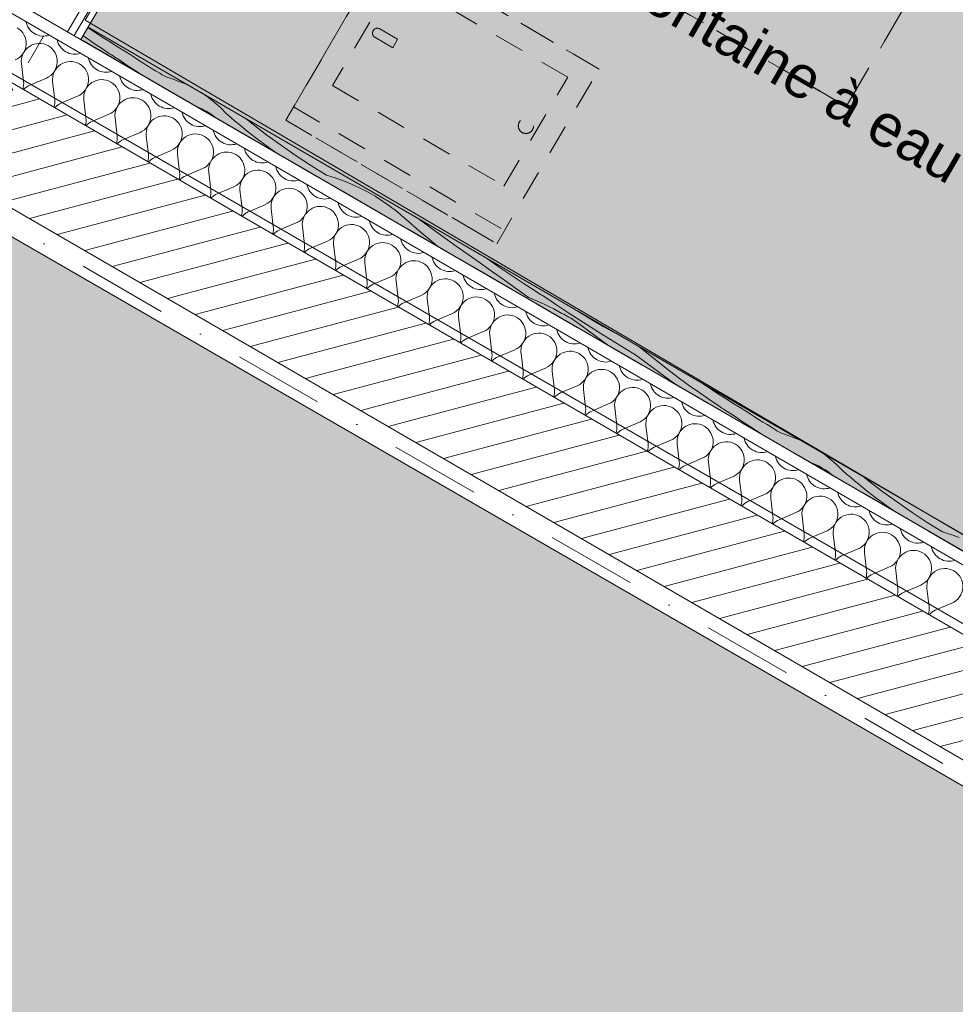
# Model space of a CAD drawing. Header units: millimetres. Extents: x -107151 to 48086, y -42122 to 26068.
# Tile 47 of 52: x -68913 to -67357, y -273 to 1363. Entities that reach past the tile are written whole.
import ezdxf
from ezdxf.enums import TextEntityAlignment as Align

# ---------------------------------------------------------------- set-up
doc = ezdxf.new("R2010")
doc.units = ezdxf.units.MM
doc.header["$MEASUREMENT"] = 0
for name, pattern in [('! FIN Pointille', [87.5, 50, -37.5]), ('! STR Pointille', [87.5, 50, -37.5]), ('! URB Limite propriété', [300, 150, -75, 0, -75]), ('TIRET 2', [100, 50, -50]), ('Tirets petits', [125, 75, -50])]:
    doc.linetypes.add(name, pattern=pattern)
for name, color, linetype in [('01-STR_Dalles.ARCHI', 7, 'Continuous'), ('01-STR_Murs extérieurs.ARCHI', 7, 'Continuous'), ('03-SURFACE _ Utile.ARCHI', 7, 'Continuous'), ('04-SOE_Cloisons .ARCHI', 7, 'Continuous'), ('04-SOE_Faux Plafond.ARCHI', 7, 'Continuous'), ('04-SOE_Revetement de sol.ARCHI', 7, 'Continuous'), ('05-INF _ ANNOTATIONS.ARCHI', 7, 'Continuous'), ('05-INF _ COTATIONS.ARCHI', 7, 'Continuous'), ('05-INF _ Sécurité CF.ARCHI', 7, 'Continuous'), ('06-REP _ EQUIP MOBI _ hors marché.ARCHI', 7, 'Continuous'), ('06-REP _ EQUIP MOBI _ marché.ARCHI', 7, 'Continuous'), ('07-VRD_Terrain_Batiments.ARCHI', 7, 'Continuous'), ('Marques de Zone Archicad', 7, 'Continuous'), ('Nouveau_07-VRD_Terrain EDL_Parcelle.ARCHI', 7, 'Continuous')]:
    doc.layers.add(name, color=color, linetype=linetype)
doc.styles.add('STYLE_GENERE_1', font='arial.ttf')
doc.styles.add('STYLE_GENERE_2', font='arial.ttf')
doc.dimstyles.new('STYLE_GENERE__1', dxfattribs={"dimtxt": 75, "dimasz": 57, "dimexe": 0.18, "dimexo": 50, "dimgap": 0, "dimtad": 1, "dimlfac": 0.001, "dimzin": 0, "dimdsep": 46, "dimtxsty": 'STYLE_GENERE_1', "dimblk": 'ARROWHEAD_2', "dimblk1": 'ARROWHEAD_2', "dimblk2": 'ARROWHEAD_2', "dimcen": 0.09, "dimclrd": 256, "dimclre": 256, "dimclrt": 256, "dimazin": 0, "dimtfac": 1, "dimtdec": 4, "dimtmove": 0, "dimatfit": 3, "dimfxl": 0, "dimtolj": 1, "dimtzin": 0, "dimarcsym": 0})
doc.dimstyles.new('STYLE_GENERE__3', dxfattribs={"dimtxt": 0.18, "dimasz": 57, "dimexe": 0.18, "dimexo": 0.0625, "dimgap": 0, "dimtad": 0, "dimtih": 1, "dimtoh": 1, "dimdec": 4, "dimzin": 0, "dimdsep": 46, "dimcen": 0.09, "dimadec": 0, "dimazin": 0, "dimtfac": 1, "dimtdec": 4, "dimtmove": 0, "dimatfit": 3, "dimldrblk": 'ARROWHEAD_16', "dimfxl": 0, "dimtolj": 1, "dimtzin": 0, "dimarcsym": 0})

# ---------------------------------------------------------------- blocks, each defined once
blk = doc.blocks.new('Dalle_1_1', base_point=(-76544.5, 22024.4))
at = {"layer": '01-STR_Dalles.ARCHI', "color": 7, "linetype": 'Continuous', "lineweight": 5, "flags": 128}
blk.add_lwpolyline([(-35761.7, -1486.9), (-76544.5, 22024.4), (-87514.9, 4382), (-82216.1, 1323.8), (-82636.8, 474), (-77525.2, -2515.3), (-75594, 780.7), (-73919.8, -200.3), (-72002.7, 3053.2), (-57439.8, -5368.8), (-56247, -3333.1)], dxfattribs=at)
blk = doc.blocks.new('Espace convivialité__20_1', base_point=(-63890.4, 12.6))
at = {"layer": '03-SURFACE _ Utile.ARCHI', "linetype": 'Continuous', "lineweight": 0, "true_color": 0xe4e4e4}
blk.add_hatch(color=254, dxfattribs=at).paths.add_polyline_path([(-67531.8, 3513.3), (-68811, 1330.1), (-62991.2, -2043.6), (-61682.4, 190.1), (-64848.5, 2054.9), (-65004.5, 1788.7), (-65349.6, 1990.9), (-65193.7, 2256.9), (-66437.4, 2985.6), (-66486.9, 2901.1)])
at = {"layer": 'Marques de Zone Archicad', "color": 7, "lineweight": 5}
for tag, height, style, p in [('ROOM_NAME', 125, 'STYLE_GENERE_2', (-64334.7, 807.6)), ('measuredAreaCode', 100, 'STYLE_GENERE_1', (-64452.6, 609.2)), ('DUMMY_862', 100, 'STYLE_GENERE_1', (-64550.8, 439.1)), ('DUMMY_864', 100, 'STYLE_GENERE_1', (-64649, 269)), ('DUMMY_863', 100, 'STYLE_GENERE_1', (-64280.2, 282.8)), ('ceilingHeightCode', 100, 'STYLE_GENERE_1', (-64747.2, 98.9)), ('DUMMY_865', 100, 'STYLE_GENERE_1', (-64312.4, 74.6)), ('DUMMY_861', 125, 'STYLE_GENERE_2', (-62964.9, 45.3))]:
    blk.add_attdef(tag, text='', height=height, rotation=329.9997, dxfattribs=dict(at, style=style)).set_placement(p, align=Align.TOP_LEFT)
blk = doc.blocks.new('Dalle_4_1', base_point=(-75676.6, -3744.5))
at = {"layer": '07-VRD_Terrain_Batiments.ARCHI', "linetype": 'Continuous', "lineweight": 0, "true_color": 0x404040}
blk.add_hatch(color=250, dxfattribs=at).paths.add_polyline_path([(-75676.6, -3744.5), (-67765.8, -8311.8), (-64022.6, -1828.4), (-71933.4, 2738.9)])
at = {"layer": '07-VRD_Terrain_Batiments.ARCHI', "color": 7, "linetype": 'Continuous', "lineweight": 5, "flags": 128}
blk.add_lwpolyline([(-75676.6, -3744.5), (-67765.8, -8311.8), (-64022.6, -1828.4), (-71933.4, 2738.9)], close=True, dxfattribs=at)
blk = doc.blocks.new('Dalle_13_1', base_point=(-82141.4, 5187.7))
at = {"layer": '04-SOE_Faux Plafond.ARCHI', "linetype": 'Continuous', "lineweight": 5, "true_color": 0xb3b3b3}
h = blk.add_hatch(dxfattribs=at)
h.set_pattern_fill('Tirets_0001', color=253, style=0, pattern_type=2)
h.set_pattern_definition([(20, (0, 0), (-102.606, 281.9078), [225, -75]), (20, (89.65, 192.26), (-102.606, 281.9078), [225, -75])])
h.paths.add_polyline_path([(-82141.4, 5187.7), (-80715.1, 4352), (-77817.8, 9296.6), (-78041.4, 9427.6), (-76120.1, 12706.6), (-67148.4, 7449.6), (-67701.4, 6505.4), (-66270, 5666.6), (-68811, 1330.1), (-62991.2, -2043.6), (-61682.4, 190.1), (-59934.8, -834), (-59884.3, -747.8), (-59539.2, -950), (-59589.7, -1036.2), (-56571.9, -2804.4), (-56313.1, -2956), (-56099.5, -3081.2), (-56099.4, -3081.3), (-45572.9, -9249.3), (-45572.9, -9249.3), (-44805.3, -9699), (-44323.5, -8877.2), (-41385.8, -10570.8), (-40607.3, -9262), (-41192.9, -8919), (-41098.6, -8755.3), (-42520.7, -7921.3), (-42616.5, -8084.8), (-42789.1, -7983.7), (-42521.7, -7527.4), (-44251, -6514.1), (-44908.3, -7635.8), (-55226.2, -1590), (-55434.3, -1468.1), (-55606.9, -1367), (-61906.3, 2324.1), (-60121.8, 5369.6), (-63681.3, 7455.2), (-62841.9, 8889.7), (-65757.5, 10598.2), (-65972.4, 10231.4), (-66317.5, 10433.6), (-66102.6, 10800.4), (-70073.8, 13127.5), (-70994, 11557), (-73491.7, 13020.4), (-73544.8, 12929.9), (-73717.3, 13031), (-73616.5, 13203), (-75039.8, 14037.7), (-75140.9, 13865.1), (-75399.8, 14016.8), (-74249.6, 15979.7), (-75417.1, 16663.7)])
h.paths.add_polyline_path([(-67033.3, 2081.4), (-67538.9, 1218.6), (-68401.7, 1724.2), (-67896.1, 2587)], flags=0)
h.paths.add_polyline_path([(-65567.8, 1222.8), (-64705, 717.2), (-65210.6, -145.6), (-66073.4, 360)], flags=0)
h.paths.add_polyline_path([(-62375.5, -647.8), (-62881, -1510.6), (-63743.8, -1005), (-63238.3, -142.2)], flags=0)
at = {"layer": '04-SOE_Faux Plafond.ARCHI', "color": 252, "linetype": 'Tirets petits', "lineweight": 5, "flags": 128}
for points in [[(-82141.4, 5187.7), (-80715.1, 4352), (-77817.8, 9296.6), (-78041.4, 9427.6), (-76120.1, 12706.6), (-67148.4, 7449.6), (-67701.4, 6505.4), (-66270, 5666.6), (-68811, 1330.1), (-62991.2, -2043.6), (-61682.4, 190.1), (-59934.8, -834), (-59884.3, -747.8), (-59539.2, -950), (-59589.7, -1036.2), (-56571.9, -2804.4), (-56313.1, -2956), (-56099.5, -3081.2), (-56099.4, -3081.3), (-45572.9, -9249.3), (-45572.9, -9249.3), (-44805.3, -9699), (-44323.5, -8877.2), (-41385.8, -10570.8), (-40607.3, -9262), (-41192.9, -8919), (-41098.6, -8755.3), (-42520.7, -7921.3), (-42616.5, -8084.8), (-42789.1, -7983.7), (-42521.7, -7527.4), (-44251, -6514.1), (-44908.3, -7635.8), (-55226.2, -1590), (-55434.3, -1468.1), (-55606.9, -1367), (-61906.3, 2324.1), (-60121.8, 5369.6), (-63681.3, 7455.2), (-62841.9, 8889.7), (-65757.5, 10598.2), (-65972.4, 10231.4), (-66317.5, 10433.6), (-66102.6, 10800.4), (-70073.8, 13127.5), (-70994, 11557), (-73491.7, 13020.4), (-73544.8, 12929.9), (-73717.3, 13031), (-73616.5, 13203), (-75039.8, 14037.7), (-75140.9, 13865.1), (-75399.8, 14016.8), (-74249.6, 15979.7), (-75417.1, 16663.7)], [(-67033.3, 2081.4), (-67896.1, 2587), (-68401.7, 1724.2), (-67538.9, 1218.6)]]:
    blk.add_lwpolyline(points, close=True, dxfattribs=at)
blk = doc.blocks.new('Dalle_16_1', base_point=(-82141.4, 5187.7))
at = {"layer": '04-SOE_Revetement de sol.ARCHI', "color": 7, "linetype": 'Continuous', "lineweight": 5, "flags": 128}
blk.add_lwpolyline([(-76772.7, 14350.2), (-82141.4, 5187.7), (-80715.1, 4352), (-77817.8, 9296.6), (-78041.4, 9427.6), (-76120.1, 12706.6), (-67148.4, 7449.6), (-69068.8, 4170.6), (-69069.3, 4170.9), (-70246.3, 2162.2), (-68897.5, 1380.3), (-62991.2, -2043.6), (-61683.4, 188.3), (-59935.8, -835.7), (-59884.3, -747.8), (-59539.2, -950), (-59590.7, -1037.9), (-44805.3, -9699)], dxfattribs=at)
blk = doc.blocks.new('Dalle_30_1', base_point=(-62991.2, -2043.6))
at = {"layer": '04-SOE_Revetement de sol.ARCHI', "color": 254, "linetype": 'Continuous', "lineweight": 5, "flags": 128}
blk.add_lwpolyline([(-62991.2, -2043.6), (-61682.4, 190.1), (-67494.9, 3595.9), (-68803.8, 1362.2)], close=True, dxfattribs=at)
blk = doc.blocks.new('*X270')
at = {"layer": '01-STR_Murs extérieurs.ARCHI', "color": 7, "linetype": 'Continuous', "lineweight": 5}
for p, q in [((-68906.5, 1260.4), (-68910, 1290.2)), ((-68896.1, 1254.4), (-68868.5, 1266.1)), ((-68854.5, 1230.3), (-68858.1, 1260.1)), ((-68844.2, 1224.3), (-68816.6, 1236)), ((-68802.6, 1200.2), (-68806.2, 1230)), ((-68792.3, 1194.2), (-68764.6, 1205.9)), ((-68750.7, 1170.1), (-68754.3, 1199.9)), ((-68740.3, 1164.1), (-68712.7, 1175.8)), ((-68698.8, 1140), (-68702.4, 1169.8)), ((-68688.4, 1134), (-68660.8, 1145.8)), ((-68646.9, 1109.9), (-68650.4, 1139.7)), ((-68636.5, 1103.9), (-68608.9, 1115.7)), ((-68595, 1079.9), (-68598.5, 1109.6)), ((-68584.6, 1073.8), (-68557, 1085.6)), ((-68543.1, 1049.8), (-68546.6, 1079.6)), ((-68532.7, 1043.7), (-68505.1, 1055.5)), ((-68491.2, 1019.7), (-68494.7, 1049.5)), ((-68480.8, 1013.7), (-68453.2, 1025.4)), ((-68439.3, 989.6), (-68442.8, 1019.4)), ((-68428.9, 983.6), (-68401.3, 995.3)), ((-68387.4, 959.5), (-68390.9, 989.3)), ((-68377, 953.5), (-68349.4, 965.2)), ((-68335.5, 929.4), (-68339, 959.2)), ((-68325.1, 923.4), (-68297.5, 935.1)), ((-68283.5, 899.3), (-68287.1, 929.1)), ((-68273.2, 893.3), (-68245.6, 905)), ((-68231.6, 869.2), (-68235.2, 899)), ((-68221.3, 863.2), (-68193.6, 874.9)), ((-68179.7, 839.1), (-68183.3, 868.9)), ((-68169.3, 833.1), (-68141.7, 844.8)), ((-68127.8, 809), (-68131.4, 838.8)), ((-68117.4, 803), (-68089.8, 814.7)), ((-68075.9, 778.9), (-68079.4, 808.7)), ((-68065.5, 772.9), (-68037.9, 784.7)), ((-68024, 748.8), (-68027.5, 778.6)), ((-68013.6, 742.8), (-67986, 754.6)), ((-67972.1, 718.8), (-67975.6, 748.5)), ((-67961.7, 712.7), (-67934.1, 724.5)), ((-67920.2, 688.7), (-67923.7, 718.5)), ((-67909.8, 682.6), (-67882.2, 694.4)), ((-67868.3, 658.6), (-67871.8, 688.4)), ((-67857.9, 652.6), (-67830.3, 664.3)), ((-67816.4, 628.5), (-67819.9, 658.3)), ((-67806, 622.5), (-67778.4, 634.2)), ((-67764.5, 598.4), (-67768, 628.2)), ((-67754.1, 592.4), (-67726.5, 604.1)), ((-67712.6, 568.3), (-67716.1, 598.1)), ((-67702.2, 562.3), (-67674.6, 574)), ((-67660.6, 538.2), (-67664.2, 568)), ((-67650.3, 532.2), (-67622.7, 543.9)), ((-67608.7, 508.1), (-67612.3, 537.9)), ((-67598.4, 502.1), (-67570.7, 513.8)), ((-67556.8, 478), (-67560.4, 507.8)), ((-67546.4, 472), (-67518.8, 483.7)), ((-67504.9, 447.9), (-67508.5, 477.7)), ((-67494.5, 441.9), (-67466.9, 453.6)), ((-67453, 417.8), (-67456.5, 447.6)), ((-67442.6, 411.8), (-67415, 423.6)), ((-67401.1, 387.7), (-67404.6, 417.5)), ((-67390.7, 381.7), (-67363.1, 393.5))]:
    blk.add_line(p, q, dxfattribs=at)
for centre, start, end in [((-68873, 1365.9), 191.2112, 288.5867), ((-68932.1, 1323.8), 293.029, 59.8989), ((-68821.1, 1335.8), 191.2112, 288.5867), ((-68880.2, 1293.7), 59.8989, 186.7688), ((-68880.2, 1293.7), 293.029, 59.8989), ((-68828.3, 1263.6), 59.8989, 186.7688), ((-68769.2, 1305.7), 191.2112, 288.5867), ((-68828.3, 1263.6), 293.029, 59.8989), ((-68936.2, 1256.9), 341.8165, 6.7688), ((-68776.4, 1233.5), 59.8989, 186.7688), ((-68717.3, 1275.6), 191.2112, 288.5867), ((-68884.3, 1226.8), 113.029, 137.9814), ((-68776.4, 1233.5), 293.029, 59.8989), ((-68884.3, 1226.8), 341.8165, 6.7688), ((-68724.5, 1203.5), 59.8989, 186.7688), ((-68724.5, 1203.5), 293.029, 59.8989), ((-68665.4, 1245.5), 191.2112, 288.5867), ((-68832.4, 1196.7), 113.029, 137.9814), ((-68832.4, 1196.7), 341.8165, 6.7688), ((-68672.6, 1173.4), 59.8989, 186.7688), ((-68672.6, 1173.4), 293.029, 59.8989), ((-68613.5, 1215.4), 191.2112, 288.5867), ((-68780.5, 1166.6), 113.029, 137.9814), ((-68561.6, 1185.3), 191.2112, 288.5867), ((-68780.5, 1166.6), 341.8165, 6.7688), ((-68728.6, 1136.5), 113.029, 137.9814), ((-68620.7, 1143.3), 59.8989, 186.7688), ((-68620.7, 1143.3), 293.029, 59.8989), ((-68509.7, 1155.2), 191.2112, 288.5867), ((-68728.6, 1136.5), 341.8165, 6.7688), ((-68676.7, 1106.4), 113.029, 137.9814), ((-68568.7, 1113.2), 59.8989, 186.7688), ((-68568.7, 1113.2), 293.029, 59.8989), ((-68516.8, 1083.1), 59.8989, 186.7688), ((-68457.8, 1125.1), 191.2112, 288.5867), ((-68676.7, 1106.4), 341.8165, 6.7688), ((-68624.8, 1076.3), 113.029, 137.9814), ((-68516.8, 1083.1), 293.029, 59.8989), ((-68464.9, 1053), 59.8989, 186.7688), ((-68405.9, 1095.1), 191.2112, 288.5867), ((-68624.8, 1076.3), 341.8165, 6.7688), ((-68572.9, 1046.2), 113.029, 137.9814), ((-68464.9, 1053), 293.029, 59.8989), ((-68572.9, 1046.2), 341.8165, 6.7688), ((-68413, 1022.9), 59.8989, 186.7688), ((-68413, 1022.9), 293.029, 59.8989), ((-68354, 1065), 191.2112, 288.5867), ((-68521, 1016.1), 113.029, 137.9814), ((-68521, 1016.1), 341.8165, 6.7688), ((-68361.1, 992.8), 59.8989, 186.7688), ((-68361.1, 992.8), 293.029, 59.8989), ((-68302.1, 1034.9), 191.2112, 288.5867), ((-68469.1, 986), 113.029, 137.9814), ((-68250.1, 1004.8), 191.2112, 288.5867), ((-68469.1, 986), 341.8165, 6.7688), ((-68417.2, 956), 113.029, 137.9814), ((-68309.2, 962.7), 59.8989, 186.7688), ((-68309.2, 962.7), 293.029, 59.8989), ((-68198.2, 974.7), 191.2112, 288.5867), ((-68417.2, 956), 341.8165, 6.7688), ((-68365.2, 925.9), 113.029, 137.9814), ((-68257.3, 932.6), 59.8989, 186.7688), ((-68257.3, 932.6), 293.029, 59.8989), ((-68146.3, 944.6), 191.2112, 288.5867), ((-68365.2, 925.9), 341.8165, 6.7688), ((-68313.3, 895.8), 113.029, 137.9814), ((-68205.4, 902.5), 59.8989, 186.7688), ((-68205.4, 902.5), 293.029, 59.8989), ((-68153.5, 872.4), 59.8989, 186.7688), ((-68094.4, 914.5), 191.2112, 288.5867), ((-68313.3, 895.8), 341.8165, 6.7688), ((-68261.4, 865.7), 113.029, 137.9814), ((-68153.5, 872.4), 293.029, 59.8989), ((-68261.4, 865.7), 341.8165, 6.7688), ((-68101.6, 842.4), 59.8989, 186.7688), ((-68101.6, 842.4), 293.029, 59.8989), ((-68042.5, 884.4), 191.2112, 288.5867), ((-68209.5, 835.6), 113.029, 137.9814), ((-68209.5, 835.6), 341.8165, 6.7688), ((-68049.7, 812.3), 59.8989, 186.7688), ((-68049.7, 812.3), 293.029, 59.8989), ((-67990.6, 854.3), 191.2112, 288.5867), ((-68157.6, 805.5), 113.029, 137.9814), ((-67938.7, 824.2), 191.2112, 288.5867), ((-68157.6, 805.5), 341.8165, 6.7688), ((-68105.7, 775.4), 113.029, 137.9814), ((-67997.8, 782.2), 59.8989, 186.7688), ((-67997.8, 782.2), 293.029, 59.8989), ((-67886.8, 794.1), 191.2112, 288.5867), ((-68105.7, 775.4), 341.8165, 6.7688), ((-68053.8, 745.3), 113.029, 137.9814), ((-67945.8, 752.1), 59.8989, 186.7688), ((-67945.8, 752.1), 293.029, 59.8989), ((-67834.9, 764), 191.2112, 288.5867), ((-68053.8, 745.3), 341.8165, 6.7688), ((-68001.9, 715.2), 113.029, 137.9814), ((-67893.9, 722), 59.8989, 186.7688), ((-67893.9, 722), 293.029, 59.8989), ((-67842, 691.9), 59.8989, 186.7688), ((-67783, 734), 191.2112, 288.5867), ((-68001.9, 715.2), 341.8165, 6.7688), ((-67950, 685.1), 113.029, 137.9814), ((-67842, 691.9), 293.029, 59.8989), ((-67950, 685.1), 341.8165, 6.7688), ((-67790.1, 661.8), 59.8989, 186.7688), ((-67790.1, 661.8), 293.029, 59.8989), ((-67731.1, 703.9), 191.2112, 288.5867), ((-67898.1, 655), 113.029, 137.9814), ((-67898.1, 655), 341.8165, 6.7688), ((-67738.2, 631.7), 59.8989, 186.7688), ((-67738.2, 631.7), 293.029, 59.8989), ((-67679.2, 673.8), 191.2112, 288.5867), ((-67846.2, 624.9), 113.029, 137.9814), ((-67846.2, 624.9), 341.8165, 6.7688), ((-67794.3, 594.9), 113.029, 137.9814), ((-67686.3, 601.6), 59.8989, 186.7688), ((-67686.3, 601.6), 293.029, 59.8989), ((-67627.2, 643.7), 191.2112, 288.5867), ((-67575.3, 613.6), 191.2112, 288.5867), ((-67794.3, 594.9), 341.8165, 6.7688), ((-67742.3, 564.8), 113.029, 137.9814), ((-67634.4, 571.5), 59.8989, 186.7688), ((-67634.4, 571.5), 293.029, 59.8989), ((-67523.4, 583.5), 191.2112, 288.5867), ((-67742.3, 564.8), 341.8165, 6.7688), ((-67690.4, 534.7), 113.029, 137.9814), ((-67582.5, 541.4), 59.8989, 186.7688), ((-67582.5, 541.4), 293.029, 59.8989), ((-67530.6, 511.3), 59.8989, 186.7688), ((-67471.5, 553.4), 191.2112, 288.5867), ((-67690.4, 534.7), 341.8165, 6.7688), ((-67638.5, 504.6), 113.029, 137.9814), ((-67530.6, 511.3), 293.029, 59.8989), ((-67638.5, 504.6), 341.8165, 6.7688), ((-67478.7, 481.3), 59.8989, 186.7688), ((-67419.6, 523.3), 191.2112, 288.5867), ((-67586.6, 474.5), 113.029, 137.9814), ((-67478.7, 481.3), 293.029, 59.8989), ((-67586.6, 474.5), 341.8165, 6.7688), ((-67426.8, 451.2), 59.8989, 186.7688), ((-67426.8, 451.2), 293.029, 59.8989), ((-67367.7, 493.2), 191.2112, 288.5867), ((-67534.7, 444.4), 113.029, 137.9814), ((-67534.7, 444.4), 341.8165, 6.7688), ((-67482.8, 414.3), 113.029, 137.9814), ((-67374.8, 421.1), 59.8989, 186.7688), ((-67374.8, 421.1), 293.029, 59.8989), ((-67482.8, 414.3), 341.8165, 6.7688), ((-67430.9, 384.2), 113.029, 137.9814), ((-67430.9, 384.2), 341.8165, 6.7688), ((-67379, 354.1), 113.029, 137.9814)]:
    blk.add_arc(centre, 30, start, end, dxfattribs=at)
blk = doc.blocks.new('Mur_53_1', base_point=(-57607.3, -5164.7))
at = {"layer": '01-STR_Murs extérieurs.ARCHI', "linetype": 'Continuous', "lineweight": 0, "true_color": 0x000000}
h = blk.add_hatch(dxfattribs=at)
h.set_pattern_fill('Hachure_simple_0001', color=18, style=0, pattern_type=2)
h.set_pattern_definition([(14.89894, (0, 0), (-9.64181, 36.239281), [])])
h.paths.add_polyline_path([(-71843.4, 2949.3), (-71935.2, 2794.5), (-57914.7, -5333.3), (-57823.7, -5178)])
at = {"layer": '01-STR_Murs extérieurs.ARCHI', "color": 7, "linetype": 'Continuous', "lineweight": 5}
for p, q in [((-72032.3, 3174.4), (-57876.9, -5031.5)), ((-71997.7, 3038.7), (-57910.2, -5127.8))]:
    blk.add_line(p, q, dxfattribs=at)
at = {"layer": '01-STR_Murs extérieurs.ARCHI', "color": 7, "linetype": 'Continuous', "lineweight": 5, "flags": 128}
for points in [[(-71935.2, 2794.5), (-57758.9, -5423.6)], [(-62989.5, -2044.6), (-68811, 1330.1)]]:
    blk.add_lwpolyline(points, dxfattribs=at)
at = {"layer": '01-STR_Murs extérieurs.ARCHI', "color": 7, "lineweight": 5}
blk.add_blockref('*X270', (0, 0), dxfattribs=at)
blk = doc.blocks.new('Mur_77_1', base_point=(-68811, 1330.1))
at = {"layer": '04-SOE_Cloisons .ARCHI', "color": 7, "linetype": 'Continuous', "lineweight": 5}
for p, q in [((-68833.5, 1343.2), (-67504.6, 3611)), ((-68822.2, 1336.6), (-67493.4, 3604.4))]:
    blk.add_line(p, q, dxfattribs=at)
at = {"layer": '04-SOE_Cloisons .ARCHI', "color": 7, "linetype": 'Continuous', "lineweight": 5, "flags": 128}
blk.add_lwpolyline([(-68811, 1330.1), (-67531.8, 3513.3)], dxfattribs=at)
blk = doc.blocks.new('*X515')
at = {"layer": '06-REP _ EQUIP MOBI _ marché.ARCHI', "color": 7, "linetype": 'Continuous', "lineweight": 5}
for p, q in [((-68787.3, 1341.8), (-68799.4, 1350)), ((-68774.7, 1333.6), (-68787.3, 1341.8)), ((-68806.2, 1335.6), (-68807.3, 1336.4)), ((-68789.2, 1323.8), (-68806.2, 1335.6)), ((-68762, 1325.5), (-68774.7, 1333.6)), ((-68749.1, 1317.6), (-68762, 1325.5)), ((-68772, 1312.4), (-68789.2, 1323.8)), ((-68769.1, 1310.4), (-68772, 1312.4)), ((-68766.2, 1308.5), (-68769.1, 1310.4)), ((-68736.1, 1309.9), (-68749.1, 1317.6)), ((-68729.2, 1305.2), (-68736.1, 1309.9)), ((-68763.3, 1306.6), (-68766.2, 1308.5)), ((-68760.4, 1304.8), (-68763.3, 1306.6)), ((-68757.5, 1302.9), (-68760.4, 1304.8)), ((-68754.6, 1301), (-68757.5, 1302.9)), ((-68751.7, 1299.1), (-68754.6, 1301)), ((-68748.7, 1297.3), (-68751.7, 1299.1)), ((-68734, 1287.2), (-68748.7, 1297.3)), ((-68722.3, 1300.6), (-68729.2, 1305.2)), ((-68715.3, 1296.1), (-68722.3, 1300.6)), ((-68708.3, 1291.6), (-68715.3, 1296.1)), ((-68719.1, 1277.3), (-68734, 1287.2)), ((-68712.5, 1273), (-68719.1, 1277.3)), ((-68701.3, 1287.2), (-68708.3, 1291.6)), ((-68694.2, 1282.8), (-68701.3, 1287.2)), ((-68687.1, 1278.4), (-68694.2, 1282.8)), ((-68679.9, 1274.1), (-68687.1, 1278.4)), ((-68677.9, 1272.8), (-68679.9, 1274.1)), ((-68675.7, 1271.6), (-68677.9, 1272.8)), ((-68673.6, 1270.4), (-68675.7, 1271.6)), ((-68671.3, 1269.3), (-68673.6, 1270.4)), ((-68669.1, 1268.3), (-68671.3, 1269.3)), ((-68666.8, 1267.3), (-68669.1, 1268.3)), ((-68664.5, 1266.5), (-68666.8, 1267.3)), ((-68662.2, 1265.7), (-68664.5, 1266.5)), ((-68649.1, 1261.1), (-68662.2, 1265.7)), ((-68636.3, 1255.7), (-68649.1, 1261.1)), ((-68625.2, 1250.2), (-68636.3, 1255.7)), ((-68600.5, 1234.7), (-68611.8, 1242.4)), ((-68589.5, 1226.2), (-68600.5, 1234.7)), ((-68614.9, 1217.1), (-68618.4, 1218.5)), ((-68608.9, 1214.2), (-68614.9, 1217.1)), ((-68603, 1211.1), (-68608.9, 1214.2)), ((-68597.2, 1207.6), (-68603, 1211.1)), ((-68579.2, 1217), (-68589.5, 1226.2)), ((-68569.4, 1207.2), (-68579.2, 1217)), ((-68591.7, 1203.7), (-68597.2, 1207.6)), ((-68588.3, 1201), (-68591.7, 1203.7)), ((-68562.6, 1201.2), (-68569.4, 1207.2)), ((-68555.7, 1195.3), (-68562.6, 1201.2)), ((-68548.7, 1189.5), (-68555.7, 1195.3)), ((-68525.5, 1189.5), (-68538.5, 1199.9)), ((-68541.7, 1183.7), (-68548.7, 1189.5)), ((-68534.7, 1178), (-68541.7, 1183.7)), ((-68501.7, 1171.3), (-68525.5, 1189.5)), ((-68527.6, 1172.4), (-68534.7, 1178)), ((-68520.4, 1166.8), (-68527.6, 1172.4)), ((-68513.2, 1161.3), (-68520.4, 1166.8)), ((-68477.5, 1153.8), (-68501.7, 1171.3)), ((-68501.1, 1152.3), (-68513.2, 1161.3)), ((-68488.9, 1143.4), (-68501.1, 1152.3)), ((-68453, 1136.8), (-68477.5, 1153.8)), ((-68488.7, 1143.3), (-68488.9, 1143.4)), ((-68428, 1120.4), (-68453, 1136.8)), ((-68402.6, 1104.6), (-68428, 1120.4)), ((-68402.6, 1104.6), (-68388.6, 1100.2)), ((-68388.6, 1100.2), (-68374.7, 1095.3)), ((-68374.7, 1095.3), (-68361.1, 1089.8)), ((-68361.1, 1089.8), (-68347.8, 1083.6)), ((-68347.8, 1083.6), (-68334.7, 1076.9)), ((-68334.7, 1076.9), (-68321.9, 1069.6)), ((-68321.9, 1069.6), (-68309.5, 1061.7)), ((-68309.5, 1061.7), (-68297.5, 1053.3)), ((-68294, 1050.7), (-68297.5, 1053.3)), ((-68290.6, 1048.1), (-68294, 1050.7)), ((-68287.2, 1045.5), (-68290.6, 1048.1)), ((-68283.8, 1042.8), (-68287.2, 1045.5)), ((-68280.5, 1040.1), (-68283.8, 1042.8)), ((-68277.3, 1037.3), (-68280.5, 1040.1)), ((-68274, 1034.5), (-68277.3, 1037.3)), ((-68270.8, 1031.6), (-68274, 1034.5)), ((-68248.4, 1011.9), (-68270.8, 1031.6)), ((-68248.3, 1030.8), (-68254.7, 1035.4)), ((-68237.7, 1023.2), (-68248.3, 1030.8)), ((-68227.1, 1015.6), (-68237.7, 1023.2)), ((-68207.1, 1001.3), (-68227.1, 1015.6)), ((-68225.5, 992.6), (-68248.4, 1011.9)), ((-68187.1, 987), (-68207.1, 1001.3)), ((-68216.9, 985.7), (-68225.5, 992.6)), ((-68167.1, 972.8), (-68187.1, 987)), ((-68147, 958.5), (-68167.1, 972.8)), ((-68135.2, 965.5), (-68140.4, 969.1)), ((-68115.6, 951.9), (-68135.2, 965.5)), ((-68127, 944.2), (-68147, 958.5)), ((-68095.9, 938.5), (-68115.6, 951.9)), ((-68106.9, 930), (-68127, 944.2)), ((-68076, 925.3), (-68095.9, 938.5)), ((-68086.9, 915.8), (-68106.9, 930)), ((-68056, 912.4), (-68076, 925.3)), ((-68066.8, 901.5), (-68086.9, 915.8)), ((-68066.8, 901.5), (-68059.7, 898.6)), ((-68053.5, 910.8), (-68056, 912.4)), ((-68051.1, 909.2), (-68053.5, 910.8)), ((-68048.6, 907.6), (-68051.1, 909.2)), ((-68046.1, 906.1), (-68048.6, 907.6)), ((-68043.7, 904.5), (-68046.1, 906.1)), ((-68041.2, 903), (-68043.7, 904.5)), ((-68038.7, 901.4), (-68041.2, 903)), ((-68036.2, 899.8), (-68038.7, 901.4)), ((-68059.7, 898.6), (-68052.7, 895.6)), ((-68052.7, 895.6), (-68045.7, 892.5)), ((-68045.7, 892.5), (-68038.7, 889.2)), ((-68038.7, 889.2), (-68031.9, 885.9)), ((-68018.2, 887.6), (-68036.2, 899.8)), ((-68031.9, 885.9), (-68025, 882.4)), ((-68000, 875.6), (-68018.2, 887.6)), ((-68025, 882.4), (-68018.2, 878.8)), ((-68018.2, 878.8), (-68011.5, 875.1)), ((-68008.5, 873.6), (-68011.5, 875.1)), ((-68005.5, 872.1), (-68008.5, 873.6)), ((-68002.6, 870.5), (-68005.5, 872.1)), ((-67999.7, 868.8), (-68002.6, 870.5)), ((-67981.7, 863.7), (-68000, 875.6)), ((-67996.8, 867), (-67999.7, 868.8)), ((-67988.6, 880.9), (-67992.6, 883.5)), ((-67973.3, 871.5), (-67988.6, 880.9)), ((-67958, 862.3), (-67973.3, 871.5)), ((-67994, 865.2), (-67996.8, 867)), ((-67991.2, 863.3), (-67994, 865.2)), ((-67988.5, 861.3), (-67991.2, 863.3)), ((-67977.9, 853.6), (-67988.5, 861.3)), ((-67963.3, 851.9), (-67981.7, 863.7)), ((-67967.4, 845.9), (-67977.9, 853.6)), ((-67944.9, 840.3), (-67963.3, 851.9)), ((-67942.6, 853.3), (-67958, 862.3)), ((-67927, 844.5), (-67942.6, 853.3)), ((-67956.8, 838.2), (-67967.4, 845.9)), ((-67946.2, 830.6), (-67956.8, 838.2)), ((-67926.3, 828.8), (-67944.9, 840.3)), ((-67923.3, 843.3), (-67927, 844.5)), ((-67935.7, 822.9), (-67946.2, 830.6)), ((-67934, 821.7), (-67935.7, 822.9)), ((-67907.6, 817.5), (-67926.3, 828.8)), ((-67881, 818), (-67883.4, 820.1)), ((-67888.9, 806.4), (-67907.6, 817.5)), ((-67869.9, 791.9), (-67888.9, 806.4)), ((-67865, 804.9), (-67881, 818)), ((-67848.8, 792.1), (-67865, 804.9)), ((-67850.7, 777.7), (-67869.9, 791.9)), ((-67832.5, 779.4), (-67848.8, 792.1)), ((-67831.4, 763.7), (-67850.7, 777.7)), ((-67816, 767), (-67832.5, 779.4)), ((-67819.9, 755.6), (-67831.4, 763.7)), ((-67799.3, 754.8), (-67816, 767)), ((-67782.4, 742.9), (-67799.3, 754.8)), ((-67776.1, 757.6), (-67778.7, 759.4)), ((-67763.6, 749.1), (-67776.1, 757.6)), ((-67765.4, 731.1), (-67782.4, 742.9)), ((-67751, 740.9), (-67763.6, 749.1)), ((-67738.2, 732.8), (-67751, 740.9)), ((-67748.3, 719.7), (-67765.4, 731.1)), ((-67725.4, 724.9), (-67738.2, 732.8)), ((-67712.4, 717.2), (-67725.4, 724.9)), ((-67745.4, 717.7), (-67748.3, 719.7)), ((-67742.5, 715.8), (-67745.4, 717.7)), ((-67739.6, 713.9), (-67742.5, 715.8)), ((-67736.7, 712.1), (-67739.6, 713.9)), ((-67733.7, 710.2), (-67736.7, 712.1)), ((-67730.8, 708.3), (-67733.7, 710.2)), ((-67727.9, 706.4), (-67730.8, 708.3)), ((-67725, 704.6), (-67727.9, 706.4)), ((-67710.2, 694.5), (-67725, 704.6)), ((-67705.5, 712.5), (-67712.4, 717.2)), ((-67698.5, 707.9), (-67705.5, 712.5)), ((-67691.6, 703.4), (-67698.5, 707.9)), ((-67695.4, 684.6), (-67710.2, 694.5)), ((-67684.5, 698.9), (-67691.6, 703.4)), ((-67677.5, 694.5), (-67684.5, 698.9)), ((-67670.4, 690.1), (-67677.5, 694.5)), ((-67663.3, 685.7), (-67670.4, 690.1)), ((-67680.4, 674.9), (-67695.4, 684.6)), ((-67676.5, 672.5), (-67680.4, 674.9)), ((-67656.2, 681.4), (-67663.3, 685.7)), ((-67654.1, 680.1), (-67656.2, 681.4)), ((-67652, 678.9), (-67654.1, 680.1)), ((-67649.8, 677.7), (-67652, 678.9)), ((-67647.6, 676.6), (-67649.8, 677.7)), ((-67645.4, 675.6), (-67647.6, 676.6)), ((-67643.1, 674.6), (-67645.4, 675.6)), ((-67640.8, 673.8), (-67643.1, 674.6)), ((-67638.4, 673), (-67640.8, 673.8)), ((-67625.3, 668.4), (-67638.4, 673)), ((-67612.6, 663), (-67625.3, 668.4)), ((-67611.4, 662.5), (-67612.6, 663)), ((-67576.7, 642), (-67580.1, 644.3)), ((-67565.8, 633.5), (-67576.7, 642)), ((-67597.4, 626.9), (-67598.5, 627.2)), ((-67591.2, 624.4), (-67597.4, 626.9)), ((-67585.1, 621.5), (-67591.2, 624.4)), ((-67555.4, 624.3), (-67565.8, 633.5)), ((-67545.7, 614.5), (-67555.4, 624.3)), ((-67579.2, 618.4), (-67585.1, 621.5)), ((-67573.5, 614.9), (-67579.2, 618.4)), ((-67568, 611), (-67573.5, 614.9)), ((-67562.7, 606.9), (-67568, 611)), ((-67561.4, 605.7), (-67562.7, 606.9)), ((-67538.8, 608.5), (-67545.7, 614.5)), ((-67531.9, 602.6), (-67538.8, 608.5)), ((-67525, 596.8), (-67531.9, 602.6)), ((-67518, 591), (-67525, 596.8)), ((-67510.9, 585.3), (-67518, 591)), ((-67501.7, 596.8), (-67511.2, 604.4)), ((-67478, 578.6), (-67501.7, 596.8)), ((-67503.8, 579.7), (-67510.9, 585.3)), ((-67496.7, 574.1), (-67503.8, 579.7)), ((-67489.5, 568.6), (-67496.7, 574.1)), ((-67453.8, 561.1), (-67478, 578.6)), ((-67477.4, 559.6), (-67489.5, 568.6)), ((-67465.2, 550.7), (-67477.4, 559.6)), ((-67429.2, 544.1), (-67453.8, 561.1)), ((-67458.5, 546.1), (-67465.2, 550.7)), ((-67404.2, 527.7), (-67429.2, 544.1)), ((-67378.9, 511.9), (-67404.2, 527.7)), ((-67378.9, 511.9), (-67364.8, 507.5)), ((-67364.8, 507.5), (-67351, 502.6))]:
    blk.add_line(p, q, dxfattribs=at)
blk = doc.blocks.new('Mur_160_1', base_point=(-68811, 1330.1))
at = {"layer": '06-REP _ EQUIP MOBI _ marché.ARCHI', "color": 8, "linetype": 'Continuous', "lineweight": 5, "flags": 128}
for points in [[(-68798.9, 1350.9), (-68811, 1330.1)], [(-62979.2, -2022.9), (-68798.9, 1350.9)], [(-68811, 1330.1), (-62991.2, -2043.6)]]:
    blk.add_lwpolyline(points, dxfattribs=at)
at = {"layer": '06-REP _ EQUIP MOBI _ marché.ARCHI', "color": 8, "lineweight": 5}
blk.add_blockref('*X515', (0, 0), dxfattribs=at)
blk = doc.blocks.new('Fontaine 1 27[65]_1', base_point=(-68210, 1238.6))
at = {"layer": '06-REP _ EQUIP MOBI _ hors marché.ARCHI', "color": 252, "linetype": '! STR Pointille', "lineweight": 5}
for p, q in [((-68300.3, 1486.5), (-68470.4, 1196.2)), ((-67949.6, 1281.1), (-68300.3, 1486.5)), ((-68286.7, 1434.4), (-68392.6, 1253.6)), ((-68001.8, 1267.5), (-68286.7, 1434.4)), ((-68284.5, 1330.5), (-68314.1, 1347.8)), ((-68322.3, 1333.8), (-68292.7, 1316.5)), ((-68292.7, 1316.5), (-68284.5, 1330.5)), ((-68119.8, 990.7), (-67949.6, 1281.1)), ((-68107.7, 1086.7), (-68001.8, 1267.5)), ((-68392.6, 1253.6), (-68107.7, 1086.7)), ((-68457.6, 1218.1), (-68106.9, 1012.6)), ((-68470.4, 1196.2), (-68119.8, 990.7))]:
    blk.add_line(p, q, dxfattribs=at)
at = {"layer": '06-REP _ EQUIP MOBI _ hors marché.ARCHI', "color": 252, "linetype": '! STR Pointille', "lineweight": 5, "flags": 128}
blk.add_lwpolyline([(-68119.8, 990.7), (-67949.6, 1281.1), (-68300.3, 1486.5), (-68470.4, 1196.2)], close=True, dxfattribs=at)
at = {"layer": '06-REP _ EQUIP MOBI _ hors marché.ARCHI', "color": 252, "linetype": '! STR Pointille', "lineweight": 5}
blk.add_circle((-68071.2, 1186.7), 12.7, dxfattribs=at)
blk.add_arc((-68318.2, 1340.8), 8.08, 59.6324, 239.6324, dxfattribs=at)
blk = doc.blocks.new('*D805')
at = {"layer": '05-INF _ COTATIONS.ARCHI', "color": 251, "linetype": 'Continuous', "lineweight": 5, "true_color": 0x666666}
for p, q in [((-62050.6, -442.2), (-67856.2, 2959.6)), ((-62022.1, -393.7), (-62079, -490.8)), ((-62088.2, -463.6), (-62012.9, -420.8)), ((-61966, -491.8), (-62050.6, -442.2)), ((-61937.6, -443.2), (-61994.4, -540.3)), ((-62003.6, -513.2), (-61928.4, -470.4)), ((-58571.4, -2480.8), (-61966, -491.8))]:
    blk.add_line(p, q, dxfattribs=at)
blk = doc.blocks.new('ARROWHEAD_2')
at = {"color": 0, "linetype": 'Continuous', "lineweight": 0}
for p, q in [((-0.378, -0.655), (0.378, 0.655)), ((0, 0), (-1, 0))]:
    blk.add_line(p, q, dxfattribs=at)
blk = doc.blocks.new('*D806')
at = {"layer": '05-INF _ COTATIONS.ARCHI', "color": 251, "linetype": 'Continuous', "lineweight": 5, "true_color": 0x666666}
for p, q in [((-67893.8, 2938.2), (-67818.6, 2981)), ((-62050.6, -442.2), (-67856.2, 2959.6)), ((-62022.1, -393.7), (-62079, -490.8)), ((-62088.2, -463.6), (-62012.9, -420.8))]:
    blk.add_line(p, q, dxfattribs=at)
at = {"layer": '05-INF _ COTATIONS.ARCHI', "color": 251, "lineweight": 5, "true_color": 0x666666, "char_height": 75, "attachment_point": 7, "rotation": 329.632, "style": 'STYLE_GENERE_1'}
for s, insert in [('\\A1;{\\pql;\\fArial|b0|i0|c0|p0;\\W1.000000;10}', (-67829.9, 2961.5)), ('\\A1;{\\pql;\\fArial|b0|i0|c0|p0;\\W1.000000;6,73}', (-64982.8, 1293.3))]:
    blk.add_mtext(s, dxfattribs=dict(at, insert=insert))
blk = doc.blocks.new('*D807')
at = {"layer": '05-INF _ COTATIONS.ARCHI', "color": 251, "linetype": 'Continuous', "lineweight": 5, "true_color": 0x666666}
for p, q in [((-67978.4, 2987.7), (-67903.1, 3030.5)), ((-67856.2, 2959.6), (-67940.8, 3009.1)), ((-67827.8, 3008.1), (-67884.6, 2911)), ((-67893.8, 2938.2), (-67818.6, 2981)), ((-62050.6, -442.2), (-67856.2, 2959.6))]:
    blk.add_line(p, q, dxfattribs=at)
blk = doc.blocks.new('ARROWHEAD_16')
at = {"linetype": 'Continuous', "lineweight": 0}
blk.add_hatch(color=0, dxfattribs=at).paths.add_polyline_path([(-0.9093, 0.525), (0, 0), (-0.9093, -0.525)])
at = {"color": 0, "linetype": 'Continuous', "lineweight": 0}
blk.add_line((0, 0), (-1, 0), dxfattribs=at)

msp = doc.modelspace()

# ---------------------------------------------------------------- linework, layer by layer
at = {"layer": '01-STR_Dalles.ARCHI', "color": 7, "linetype": '! FIN Pointille', "lineweight": 5, "flags": 128}
msp.add_lwpolyline([(-67896.114, 2586.982), (-67033.317, 2081.43), (-67538.869, 1218.634), (-68401.665, 1724.186)], close=True, dxfattribs=at)
at = {"layer": '03-SURFACE _ Utile.ARCHI', "color": 254, "linetype": 'Continuous', "lineweight": 0, "true_color": 0xe4e4e4, "flags": 128}
msp.add_lwpolyline([(-67531.758, 3513.276), (-68810.972, 1330.114), (-62991.212, -2043.627), (-61682.392, 190.06), (-64848.483, 2054.906), (-65004.46, 1788.708), (-65349.571, 1990.925), (-65193.725, 2256.9), (-66437.368, 2985.607), (-66486.912, 2901.053)], close=True, dxfattribs=at)
at = {"layer": '05-INF _ Sécurité CF.ARCHI', "color": 1, "linetype": 'TIRET 2', "lineweight": 15, "flags": 128}
msp.add_lwpolyline([(-59672.121, 14224.4), (-63655.661, 7390.548), (-64899.378, 8108.617), (-69706.933, -85.945)], dxfattribs=at)
at = {"layer": 'Nouveau_07-VRD_Terrain EDL_Parcelle.ARCHI', "color": 1, "linetype": '! URB Limite propriété', "lineweight": 15, "flags": 128}
msp.add_lwpolyline([(-75754.012, -3686.305), (-71932.52, 2759.858), (-40270.65, -15542.463)], dxfattribs=at)

# ---------------------------------------------------------------- block references
at = {"layer": '01-STR_Dalles.ARCHI', "color": 7, "linetype": 'Continuous', "lineweight": 5}
msp.add_blockref('Dalle_1_1', (-76544.536, 22024.362), dxfattribs=at)
at = {"layer": '01-STR_Murs extérieurs.ARCHI', "color": 7, "lineweight": 5}
msp.add_blockref('Mur_53_1', (-57607.271, -5164.721), dxfattribs=at)
at = {"layer": '03-SURFACE _ Utile.ARCHI', "color": 7, "linetype": 'Continuous', "lineweight": 5}
msp.add_blockref('Espace convivialité__20_1', (-63890.4, 12.604), dxfattribs=at)
at = {"layer": '04-SOE_Cloisons .ARCHI', "color": 7, "lineweight": 5}
msp.add_blockref('Mur_77_1', (-68810.972, 1330.114), dxfattribs=at)
at = {"layer": '04-SOE_Faux Plafond.ARCHI', "color": 252, "linetype": 'Tirets petits', "lineweight": 5}
msp.add_blockref('Dalle_13_1', (-82141.391, 5187.692), dxfattribs=at)
at = {"layer": '04-SOE_Revetement de sol.ARCHI', "color": 7, "linetype": 'Continuous', "lineweight": 5}
msp.add_blockref('Dalle_16_1', (-82141.391, 5187.692), dxfattribs=at)
at = {"layer": '04-SOE_Revetement de sol.ARCHI', "color": 254, "linetype": 'Continuous', "lineweight": 5}
msp.add_blockref('Dalle_30_1', (-62991.212, -2043.627), dxfattribs=at)
at = {"layer": '06-REP _ EQUIP MOBI _ hors marché.ARCHI', "color": 252, "linetype": '! STR Pointille', "lineweight": 5}
msp.add_blockref('Fontaine 1 27[65]_1', (-68210.026, 1238.616), dxfattribs=at)
at = {"layer": '06-REP _ EQUIP MOBI _ marché.ARCHI', "color": 8, "lineweight": 5}
msp.add_blockref('Mur_160_1', (-68810.972, 1330.114), dxfattribs=at)
at = {"layer": '07-VRD_Terrain_Batiments.ARCHI', "color": 7, "linetype": 'Continuous', "lineweight": 5}
msp.add_blockref('Dalle_4_1', (-75676.611, -3744.468), dxfattribs=at)

# ---------------------------------------------------------------- texts
at = {"layer": '05-INF _ ANNOTATIONS.ARCHI', "color": 7, "linetype": 'Continuous', "lineweight": 5, "insert": (-67351.756, 1118.11), "char_height": 70, "attachment_point": 6, "rotation": 329.999319, "style": 'STYLE_GENERE_1'}
msp.add_mtext('\\A1;{\\pqr;\\fArial|b0|i0|c0|p0;\\W1.000000;Fontaine à eau}', dxfattribs=at)

# ---------------------------------------------------------------- dimensions: what is measured, and where the dimension line sits
at = {"layer": '05-INF _ COTATIONS.ARCHI', "color": 251, "linetype": 'Continuous', "lineweight": 5, "true_color": 0x666666}
for base, p1, p2, picture, middle in [((-67856.202, 2959.566), (-62335.58, -928.653), (-67856.202, 2959.566), '*D806', (-64880.073, 1276.565)), ((-67940.756, 3009.11), (-67856.202, 2959.566), (-68895.757, 1379.264), '*D807', (-67761.714, 2965.049)), ((-62050.559, -442.225), (-62275.682, -1020.277), (-62335.58, -928.653), '*D805', (-61871.516, -486.286))]:
    dim = msp.add_linear_dim(base=base, p1=p1, p2=p2, angle=149.63202, dimstyle='STYLE_GENERE__1', dxfattribs=at)
    dim.commit()
    dim.dimension.update_dxf_attribs({"geometry": picture, "text_midpoint": middle, "dimtype": 160, "text_rotation": 329.63202})

# ---------------------------------------------------------------- leaders
at = {"layer": '05-INF _ ANNOTATIONS.ARCHI', "color": 7, "linetype": 'Continuous', "lineweight": 5, "path_type": 1, "annotation_type": 0, "has_hookline": 1, "hookline_direction": 0, "text_width": 636.72, "horizontal_direction": (0.866019, -0.50001, 0)}
msp.add_leader([(-68224.248, 1413.518), (-68139.083, 1503.122), (-67951.461, 1460.391)], dimstyle='STYLE_GENERE__3', dxfattribs=at)

doc.saveas('drawing.dxf')
